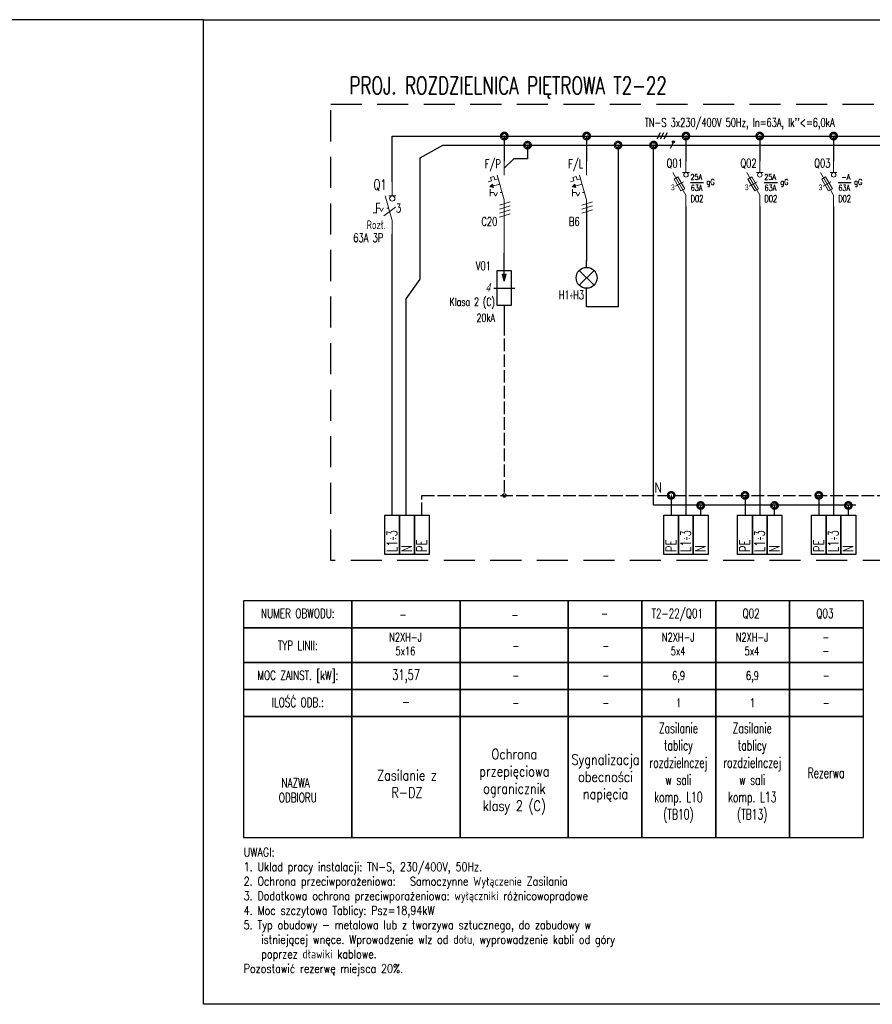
# Model space of a CAD drawing. Header units: millimetres. Extents: x -1290 to 1795, y -4192 to -1311.
# Tile 5 of 256: x -59 to 185, y -3104 to -2822. Entities that reach past the tile are written whole.
import ezdxf
from ezdxf.enums import TextEntityAlignment as Align

# ---------------------------------------------------------------- set-up
doc = ezdxf.new("R2010")
doc.units = ezdxf.units.MM
for name, pattern in [('ACAD_ISO02W100', [15, 12, -3]), ('ACAD_ISO03W100', [30, 12, -18]), ('DASHED', [19.05, 12.7, -6.35]), ('REDNIA', [0])]:
    doc.linetypes.add(name, pattern=pattern)
for name, color, linetype in [('A4_TABELKA', 255, 'Continuous'), ('L', 1, 'Continuous'), ('N', 3, 'Continuous'), ('PE', 9, 'Continuous'), ('SCHEMAT', 3, 'Continuous'), ('Symbole', 3, 'Continuous'), ('Tekst', 7, 'Continuous')]:
    doc.layers.add(name, color=color, linetype=linetype)
doc.layers.add('SCHEMAT_PROJ', color=1, linetype='Continuous', lineweight=9)
doc.styles.add('ROMANS', font='romans.shx', dxfattribs={"width": 0.8})
doc.styles.get("Standard").update_dxf_attribs({"font": 'ARIALN.TTF', "width": 0.8})

# ---------------------------------------------------------------- blocks, each defined once
blk = doc.blocks.new('689o789o')
h = blk.add_hatch(color=256)
edge = h.paths.add_edge_path()
edge.add_arc((0.34, 0.66), 0.211, 0, 360)
blk.add_line((0.34, 0.66), (-0.34, -0.66))
blk.add_circle((0.34, 0.66), 0.211)
blk = doc.blocks.new('ROZL3B')
for p, q in [((0, -4), (0, 0)), ((0, -11), (-2, -4)), ((-1, -4), (1, -4)), ((0, -11), (0, -15))]:
    blk.add_line(p, q)
at = {"color": 7}
for p, q in [((-4.53, -8.93), (-4.53, -6.08)), ((-4.53, -6.08), (-3.59, -6.08)), ((-3.61, -7.5), (-4.53, -7.5)), ((-3.61, -7.5), (-3.13, -8.47)), ((-2.64, -7.5), (-3.13, -8.47)), ((-2.41, -9.75), (0.92, -7.19)), ((-4.53, -8.89), (-5.47, -8.89))]:
    blk.add_line(p, q, dxfattribs=at)
at = {"color": 7, "linetype": 'ACAD_ISO03W100', "ltscale": 0.05}
blk.add_line((-1, -7.5), (-2.64, -7.5), dxfattribs=at)
blk.add_circle((0, -4.75), 0.75)
at = {"color": 7, "linetype": 'Continuous', "style": 'ROMANS', "width": 0.7}
blk.add_text('3', height=2.5, dxfattribs=at).set_placement((1.05, -8.74))
at = {"color": 3, "linetype": 'ACAD_ISO03W100', "style": 'ROMANS', "width": 0.7, "flags": 4}
for tag, p in [('NR_APARATU', (-10, 3)), ('TYP_APARATU1', (-10, -2.5)), ('TYP_APARATU2', (-10, -6))]:
    blk.add_attdef(tag, p, '', height=2.5, dxfattribs=at)
blk = doc.blocks.new('Żarówka')
at = {"layer": 'Symbole'}
for p, q in [((0, -2), (0, 0)), ((-2.12, -7.12), (2.12, -2.88)), ((-2.12, -2.88), (2.12, -7.12))]:
    blk.add_line(p, q, dxfattribs=at)
blk.add_circle((0, -5), 3, dxfattribs=at)
blk = doc.blocks.new('Ochronnik przepięciowy')
at = {"layer": 'Symbole'}
for p, q in [((0, -8), (0, 0)), ((0, -8), (-0.5, -6)), ((-0.5, -6), (0.5, -6)), ((-0.44, -6.25), (0.44, -6.25)), ((-0.38, -6.5), (0.38, -6.5)), ((-0.31, -6.75), (0.31, -6.75)), ((-0.25, -7), (0.25, -7)), ((-0.19, -7.25), (0.19, -7.25)), ((-0.12, -7.5), (0.12, -7.5)), ((0, -8), (0.5, -6)), ((0, -15), (0, -20))]:
    blk.add_line(p, q, dxfattribs=at)
at = {"layer": 'Symbole', "color": 5}
blk.add_line((-3, -10), (3, -10), dxfattribs=at)
at = {"layer": 'Symbole'}
blk.add_lwpolyline([(-2, -5), (2, -5), (2, -15), (-2, -15), (-2, -5)], dxfattribs=at)
at = {"layer": 'Symbole', "color": 7, "oblique": 15, "width": 0.8, "flags": 8}
blk.add_attdef('N', (-6.35, -11.05), '', height=2.5, dxfattribs=at)
blk = doc.blocks.new('Kropka')
at = {"color": 0, "const_width": 0.919}
blk.add_lwpolyline([(0.01, -0.19, 0.198912), (0.14, -0.14, 0.198912), (0.2, -0.01, 0.198912), (0.14, 0.12, 0.198912), (0.01, 0.17, 0.198912), (-0.12, 0.12, 0.198912), (-0.17, -0.01, 0.198912), (-0.12, -0.14, 0.198912), (0.01, -0.19)], format="xyb", close=True, dxfattribs=at)
blk = doc.blocks.new('1INST')
blk.add_hatch(color=3).paths.add_polyline_path([(-4.17, -7.33), (-3.07, -7.53), (-3.35, -6.57)])
for p, q in [((0, -4), (0, 0)), ((0, -11), (-2, -4)), ((0, -11), (0, -15))]:
    blk.add_line(p, q)
at = {"color": 3}
for p, q in [((-4.6, -5.83), (-3.64, -5.55)), ((-3.91, -4.59), (-2.95, -4.31)), ((-3.64, -5.55), (-3.91, -4.59)), ((-2.95, -4.31), (-2.68, -5.28)), ((-2.68, -5.28), (-1.71, -5)), ((-1.29, -6.5), (-4.17, -7.33)), ((-4, -10), (-4, -8)), ((-3.02, -8.96), (-4, -8.96)), ((-3.02, -8.96), (-2.5, -10)), ((-1.98, -8.96), (-2.5, -10))]:
    blk.add_line(p, q, dxfattribs=at)
at = {"color": 3, "linetype": 'ACAD_ISO03W100', "ltscale": 0.05}
blk.add_line((-0.58, -8.96), (-1.98, -8.96), dxfattribs=at)
at = {"color": 3}
blk.add_lwpolyline([(-4.17, -7.33), (-3.07, -7.53), (-3.35, -6.57)], close=True, dxfattribs=at)
at = {"color": 3, "linetype": 'ACAD_ISO03W100', "style": 'ROMANS', "width": 0.7}
for tag, p in [('NR_APARATU', (-1, -2)), ('TYP_APARATU', (-1, -19)), ('PRĄD_APARATU', (-1, -24))]:
    blk.add_attdef(tag, text='', height=2.5, dxfattribs=at).set_placement(p, align=Align.RIGHT)
at = {"color": 3, "linetype": 'ACAD_ISO03W100', "style": 'ROMANS', "text_generation_flag": 4, "width": 0.5}
blk.add_attdef('LICZBA_FAZ', text='', height=2, rotation=270, dxfattribs=at).set_placement((0, -11.5), align=Align.MIDDLE_LEFT)
blk = doc.blocks.new('Rozłacznik bezpiecznikowy 01')
for p, q in [((0, -5), (0, 0)), ((0, -15), (-5.77, -5)), ((-5.25, -7.9), (-3.52, -6.9)), ((-2.25, -13.1), (-5.25, -7.9)), ((-4.39, -7.4), (-1.39, -12.6)), ((-3.52, -6.9), (-0.52, -12.1)), ((-1.5, -5), (1.5, -5)), ((-0.52, -12.1), (-2.25, -13.1)), ((0, -20), (0, -15))]:
    blk.add_line(p, q)
at = {"color": 7}
blk.add_line((-4.62, -11), (-1.15, -9), dxfattribs=at)
blk.add_circle((0, -6), 1)
at = {"color": 7, "width": 0.8, "flags": 8}
blk.add_attdef('N', (-6.96, -12.84), '', height=2.5, dxfattribs=at)

msp = doc.modelspace()

# ---------------------------------------------------------------- linework, layer by layer
for p, q in [((124.44, -2853.97), (123.48, -2855.83)), ((125.47, -2853.97), (124.5, -2855.83)), ((126.47, -2853.97), (125.51, -2855.83))]:
    msp.add_line(p, q)
at = {"layer": 'A4_TABELKA'}
for points in [[(45.6, -2963.45), (49.83, -2963.45), (49.83, -2974.73), (45.6, -2974.73)], [(49.83, -2963.45), (54.06, -2963.45), (54.06, -2974.73), (49.83, -2974.73)], [(54.06, -2963.45), (58.29, -2963.45), (58.29, -2974.73), (54.06, -2974.73)], [(125.51, -2963.45), (129.74, -2963.45), (129.74, -2974.73), (125.51, -2974.73)], [(129.74, -2963.45), (133.97, -2963.45), (133.97, -2974.73), (129.74, -2974.73)], [(133.97, -2963.45), (138.2, -2963.45), (138.2, -2974.73), (133.97, -2974.73)], [(146.66, -2963.45), (150.89, -2963.45), (150.89, -2974.73), (146.66, -2974.73)], [(150.89, -2963.45), (155.12, -2963.45), (155.12, -2974.73), (150.89, -2974.73)], [(155.12, -2963.45), (159.35, -2963.45), (159.35, -2974.73), (155.12, -2974.73)], [(167.81, -2963.45), (172.04, -2963.45), (172.04, -2974.73), (167.81, -2974.73)], [(172.04, -2963.45), (176.27, -2963.45), (176.27, -2974.73), (172.04, -2974.73)], [(176.27, -2963.45), (180.5, -2963.45), (180.5, -2974.73), (176.27, -2974.73)], [(5.14, -2995.76), (36.16, -2995.76), (36.16, -2988), (5.14, -2988)], [(36.16, -2995.76), (67.18, -2995.76), (67.18, -2988), (36.16, -2988)], [(67.18, -2995.76), (98.08, -2995.76), (98.08, -2988), (67.18, -2988)], [(98.08, -2995.76), (119.23, -2995.76), (119.23, -2988), (98.08, -2988)], [(119.23, -2995.76), (140.38, -2995.76), (140.38, -2988), (119.23, -2988)], [(140.38, -2995.76), (161.53, -2995.76), (161.53, -2988), (140.38, -2988)], [(161.53, -2995.76), (182.68, -2995.76), (182.68, -2988), (161.53, -2988)], [(5.14, -3005.63), (36.16, -3005.63), (36.16, -2995.76), (5.14, -2995.76)], [(36.16, -3005.63), (67.18, -3005.63), (67.18, -2995.76), (36.16, -2995.76)], [(67.18, -3005.63), (98.08, -3005.63), (98.08, -2995.76), (67.18, -2995.76)], [(98.08, -3005.63), (119.23, -3005.63), (119.23, -2995.76), (98.08, -2995.76)], [(119.23, -3005.63), (140.38, -3005.63), (140.38, -2995.76), (119.23, -2995.76)], [(140.38, -3005.63), (161.53, -3005.63), (161.53, -2995.76), (140.38, -2995.76)], [(161.53, -3005.63), (182.68, -3005.63), (182.68, -2995.76), (161.53, -2995.76)], [(5.14, -3013.38), (36.16, -3013.38), (36.16, -3005.63), (5.14, -3005.63)], [(36.16, -3013.38), (67.18, -3013.38), (67.18, -3005.63), (36.16, -3005.63)], [(67.18, -3013.38), (98.08, -3013.38), (98.08, -3005.63), (67.18, -3005.63)], [(98.08, -3013.38), (119.23, -3013.38), (119.23, -3005.63), (98.08, -3005.63)], [(119.23, -3013.38), (140.38, -3013.38), (140.38, -3005.63), (119.23, -3005.63)], [(140.38, -3013.38), (161.53, -3013.38), (161.53, -3005.63), (140.38, -3005.63)], [(161.53, -3013.38), (182.68, -3013.38), (182.68, -3005.63), (161.53, -3005.63)], [(5.14, -3021.14), (36.16, -3021.14), (36.16, -3013.38), (5.14, -3013.38)], [(36.16, -3021.14), (67.18, -3021.14), (67.18, -3013.38), (36.16, -3013.38)], [(67.18, -3021.14), (98.08, -3021.14), (98.08, -3013.38), (67.18, -3013.38)], [(98.08, -3021.14), (119.23, -3021.14), (119.23, -3013.38), (98.08, -3013.38)], [(119.23, -3021.14), (140.38, -3021.14), (140.38, -3013.38), (119.23, -3013.38)], [(140.38, -3021.14), (161.53, -3021.14), (161.53, -3013.38), (140.38, -3013.38)], [(161.53, -3021.14), (182.68, -3021.14), (182.68, -3013.38), (161.53, -3013.38)], [(5.14, -3055.84), (36.16, -3055.84), (36.16, -3021.14), (5.14, -3021.14)], [(36.16, -3055.84), (67.18, -3055.84), (67.18, -3021.14), (36.16, -3021.14)], [(67.18, -3055.84), (98.08, -3055.84), (98.08, -3021.14), (67.18, -3021.14)], [(98.08, -3055.84), (119.23, -3055.84), (119.23, -3021.14), (98.08, -3021.14)], [(119.23, -3055.84), (140.38, -3055.84), (140.38, -3021.14), (119.23, -3021.14)], [(140.38, -3055.84), (161.53, -3055.84), (161.53, -3021.14), (140.38, -3021.14)], [(161.53, -3055.84), (182.68, -3055.84), (182.68, -3021.14), (161.53, -3021.14)]]:
    msp.add_lwpolyline(points, close=True, dxfattribs=at)
at = {"layer": 'Defpoints', "color": 2, "linetype": 'REDNIA'}
msp.add_lwpolyline([(-6.39, -2821.57), (-1290.35, -2821.57)], dxfattribs=at)
at = {"layer": 'Defpoints', "color": 6, "linetype": 'REDNIA'}
msp.add_lwpolyline([(-6.39, -2821.57), (393.61, -2821.57), (393.61, -3103.57), (-6.39, -3103.57)], close=True, dxfattribs=at)
at = {"layer": 'L'}
for p, q in [((47.72, -2854.9), (374.64, -2854.9)), ((79.81, -2854.9), (79.81, -2862.13)), ((103.4, -2854.9), (103.4, -2862.13)), ((131.86, -2854.9), (131.86, -2862.13)), ((153.01, -2854.9), (153.01, -2862.13)), ((174.16, -2854.9), (174.16, -2862.13)), ((103.4, -2874.81), (103.4, -2890.72))]:
    msp.add_line(p, q, dxfattribs=at)
at = {"layer": 'L', "color": 255, "linetype": 'DASHED', "ltscale": 0.7}
msp.add_lwpolyline([(30.07, -2845.76), (378.07, -2845.76), (378.07, -2976.43), (30.07, -2976.43)], close=True, dxfattribs=at)
at = {"layer": 'L'}
for points in [[(47.72, -2868.04), (47.72, -2854.9)], [(131.86, -2875.09), (131.86, -2963.45)], [(153.01, -2875.09), (153.01, -2963.45)], [(174.16, -2875.09), (174.16, -2963.45)], [(47.72, -2963.45), (47.72, -2883.04)]]:
    msp.add_lwpolyline(points, dxfattribs=at)
at = {"layer": 'N'}
for p, q in [((136.09, -2963.55), (136.09, -2960.73)), ((157.24, -2963.55), (157.24, -2960.73)), ((178.39, -2963.55), (178.39, -2960.73))]:
    msp.add_line(p, q, dxfattribs=at)
for points in [[(51.67, -2963.45), (51.67, -2901.54), (55.74, -2895.91), (55.74, -2861.1), (62.16, -2857.49)], [(62.16, -2857.49), (374.64, -2857.49)], [(86.44, -2857.49), (86.44, -2861.42), (82.53, -2861.42), (79.81, -2864.13)], [(112.4, -2857.49), (112.4, -2903.83), (103.4, -2903.83), (103.4, -2898.5)], [(180.51, -2960.63), (122.58, -2960.63), (122.58, -2857.49)]]:
    msp.add_lwpolyline(points, dxfattribs=at)
at = {"layer": 'PE', "linetype": 'ACAD_ISO02W100', "ltscale": 0.3}
msp.add_line((79.81, -2908.42), (79.81, -2958.13), dxfattribs=at)
at = {"layer": 'PE', "linetype": 'ACAD_ISO02W100', "ltscale": 3}
for p, q in [((127.63, -2957.81), (127.63, -2963.45)), ((148.78, -2957.81), (148.78, -2963.45)), ((169.93, -2957.81), (169.93, -2963.45))]:
    msp.add_line(p, q, dxfattribs=at)
at = {"layer": 'PE', "linetype": 'ACAD_ISO02W100', "ltscale": 0.3}
msp.add_lwpolyline([(56.18, -2963.45), (56.18, -2957.81), (374.32, -2957.81)], dxfattribs=at)
at = {"layer": 'SCHEMAT_PROJ', "linetype": 'Continuous'}
msp.add_lwpolyline([(79.81, -2875.09), (79.81, -2888.42)], dxfattribs=at)
at = {"layer": 'Symbole', "color": 7}
for p, q in [((133.13, -2868.21), (136.89, -2868.21)), ((154.28, -2868.21), (158.04, -2868.21)), ((175.43, -2868.21), (179.19, -2868.21))]:
    msp.add_line(p, q, dxfattribs=at)

# ---------------------------------------------------------------- block references
at = {"xscale": 1.41, "yscale": 1.41, "zscale": 1.41}
msp.add_blockref('689o789o', (127.78, -2857.49), dxfattribs=at)
at = {"layer": 'L', "xscale": 1.973999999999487, "yscale": 1.973999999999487, "zscale": 1.973999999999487}
for p in [(79.78, -2854.88), (103.37, -2854.88), (131.83, -2854.88), (152.98, -2854.88), (174.13, -2854.88)]:
    msp.add_blockref('Kropka', p, dxfattribs=at)
at = {"layer": 'N', "xscale": 1.973999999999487, "yscale": 1.973999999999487, "zscale": 1.973999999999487}
for p in [(86.44, -2857.49), (112.37, -2857.45), (122.55, -2857.47), (136.06, -2960.68), (157.21, -2960.68), (178.36, -2960.68)]:
    msp.add_blockref('Kropka', p, dxfattribs=at)
at = {"layer": 'PE', "linetype": 'ACAD_ISO02W100', "ltscale": 0.3}
msp.add_blockref('Kropka', (79.81, -2957.81), dxfattribs=at)
at = {"layer": 'PE', "xscale": 1.973999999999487, "yscale": 1.973999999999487, "zscale": 1.973999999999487}
for p in [(127.6, -2957.79), (148.75, -2957.79), (169.9, -2957.79)]:
    msp.add_blockref('Kropka', p, dxfattribs=at)
at = {"layer": 'SCHEMAT', "linetype": 'DASHED', "ltscale": 0.25}
ref = msp.add_blockref('Ochronnik przepięciowy', (79.81, -2888.42), dxfattribs=at)
ref.add_attrib('N', '4', (74.46, -2899.47), dxfattribs={"layer": 'Symbole', "color": 7, "height": 2.5, "oblique": 15, "width": 0.8})
at = {"layer": 'SCHEMAT_PROJ', "linetype": 'Continuous'}
ref = msp.add_blockref('1INST', (79.81, -2862.13), dxfattribs=at)
ref.add_attrib('NR_APARATU', 'F/P', dxfattribs={"layer": '0', "color": 3, "linetype": 'ACAD_ISO03W100', "height": 2.5, "style": 'ROMANS', "width": 0.7}).set_placement((78.81, -2864.13), align=Align.RIGHT)
ref.add_attrib('PRĄD_APARATU', 'C20', dxfattribs={"layer": '0', "color": 3, "linetype": 'ACAD_ISO03W100', "height": 2.5, "style": 'ROMANS', "width": 0.7}).set_placement((77.82, -2880.63), align=Align.RIGHT)
ref.add_attrib('LICZBA_FAZ', '////', dxfattribs={"layer": '0', "color": 3, "linetype": 'ACAD_ISO03W100', "height": 2, "rotation": 270, "style": 'ROMANS', "text_generation_flag": 4, "width": 0.5}).set_placement((79.81, -2873.63), align=Align.MIDDLE_LEFT)
ref = msp.add_blockref('1INST', (103.4, -2862.13), dxfattribs=at)
ref.add_attrib('NR_APARATU', 'F/L', dxfattribs={"layer": '0', "color": 3, "linetype": 'ACAD_ISO03W100', "height": 2.5, "style": 'ROMANS', "width": 0.7}).set_placement((102.4, -2864.13), align=Align.RIGHT)
ref.add_attrib('PRĄD_APARATU', 'B6', dxfattribs={"layer": '0', "color": 3, "linetype": 'ACAD_ISO03W100', "height": 2.5, "style": 'ROMANS', "width": 0.7}).set_placement((101.41, -2880.63), align=Align.RIGHT)
ref.add_attrib('LICZBA_FAZ', '///', dxfattribs={"layer": '0', "color": 3, "linetype": 'ACAD_ISO03W100', "height": 2, "rotation": 270, "style": 'ROMANS', "text_generation_flag": 4, "width": 0.5}).set_placement((103.4, -2873.63), align=Align.MIDDLE_LEFT)
at = {"layer": 'SCHEMAT_PROJ'}
ref = msp.add_blockref('Rozłacznik bezpiecznikowy 01', (131.86, -2862.13), dxfattribs=dict(at, xscale=0.6479999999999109, yscale=0.6479999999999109, zscale=0.6479999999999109))
ref.add_attrib('N', '3', (127.6, -2870.39), dxfattribs={"layer": 'Symbole', "color": 7, "height": 1.62, "width": 0.8})
ref = msp.add_blockref('Rozłacznik bezpiecznikowy 01', (153.01, -2862.13), dxfattribs=dict(at, xscale=0.6479999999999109, yscale=0.6479999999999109, zscale=0.6479999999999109))
ref.add_attrib('N', '3', (148.75, -2870.39), dxfattribs={"layer": 'Symbole', "color": 7, "height": 1.62, "width": 0.8})
ref = msp.add_blockref('Rozłacznik bezpiecznikowy 01', (174.16, -2862.13), dxfattribs=dict(at, xscale=0.6479999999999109, yscale=0.6479999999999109, zscale=0.6479999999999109))
ref.add_attrib('N', '3', (169.9, -2870.39), dxfattribs={"layer": 'Symbole', "color": 7, "height": 1.62, "width": 0.8})
ref = msp.add_blockref('ROZL3B', (47.72, -2868.04), dxfattribs=at)
ref.add_attrib('NR_APARATU', 'Q1', (42.32, -2870.32), dxfattribs={"layer": '0', "color": 3, "linetype": 'ACAD_ISO03W100', "height": 3, "style": 'ROMANS', "width": 0.7, "flags": 4})
ref.add_attrib('TYP_APARATU1', 'Rozł.', (40.38, -2881.55), dxfattribs={"layer": '0', "color": 3, "linetype": 'ACAD_ISO03W100', "height": 2.5, "style": 'ROMANS', "width": 0.7, "flags": 4})
ref.add_attrib('TYP_APARATU2', '63A 3P', (36.53, -2885.26), dxfattribs={"layer": '0', "color": 3, "linetype": 'ACAD_ISO03W100', "height": 2.5, "style": 'ROMANS', "width": 0.7, "flags": 4})
at = {"layer": 'Symbole'}
msp.add_blockref('Żarówka', (103.4, -2890.5), dxfattribs=at)

# ---------------------------------------------------------------- texts
at = {"layer": 'A4_TABELKA', "style": 'ROMANS', "width": 0.7}
for s, height, p in [("TN-S 3x230/400V 50Hz, In=63A, Ik''<=6,0kA", 2.4675, (147.26, -2852.23)), ('NUMER OBWODU:', 2.6437, (20.65, -2992.94)), ('-', 2.64, (108.52, -2992.94)), ('T2-22/Q01', 2.644, (129.37, -2992.94)), ('Q02', 2.644, (150.52, -2992.94)), ('Q03', 2.644, (171.67, -2992.94)), ('-', 2.64, (50.8, -2993.21)), ('-', 2.64, (82.88, -2993.3)), ('N2XH-J', 2.467, (51.51, -2999.67)), ('N2XH-J', 2.467, (129.64, -2999.67)), ('N2XH-J', 2.467, (150.79, -2999.67)), ('TYP LINII:', 2.644, (20.65, -3002.1)), ('-', 2.47, (171.94, -2999.67)), ('5x16', 2.467, (51.48, -3003.62)), ('-', 2.47, (83.15, -3002.12)), ('-', 2.47, (108.9, -3002.12)), ('5x4', 2.467, (129.61, -3003.62)), ('5x4', 2.467, (150.76, -3003.62)), ('-', 2.47, (171.91, -3003.62)), ('MOC ZAINST. [kW]:', 2.6437, (20.65, -3010.66)), ('31,57', 2.961, (51.67, -3010.66)), ('6,9', 2.467, (129.75, -3010.66)), ('6,9', 2.467, (150.9, -3010.66)), ('-', 2.47, (83.15, -3010.68)), ('-', 2.47, (108.9, -3010.68)), ('-', 2.47, (172.05, -3010.66)), ('ILOŚĆ ODB.:', 2.6437, (20.65, -3018.42)), ('-', 2.96, (51.67, -3018.42)), ('-', 2.47, (83.15, -3018.44)), ('-', 2.47, (108.9, -3018.44)), ('1', 2.47, (129.75, -3018.44)), ('1', 2.47, (150.9, -3018.44)), ('-', 2.47, (172.05, -3018.44)), ('NAZWA ', 2.644, (20.65, -3041.46)), ('ODBIORU', 2.644, (20.65, -3045.69))]:
    msp.add_text(s, height=height, dxfattribs=at).set_placement(p, align=Align.CENTER)
for s, height, p in [('L1÷3', 2.961, (49.13, -2974.02)), ('L1÷3', 2.961, (133.27, -2974.02)), ('L1÷3', 2.961, (154.42, -2974.02)), ('L1÷3', 2.961, (175.57, -2974.02)), ('N', 2.96, (53.36, -2974.02)), ('PE', 2.961, (57.59, -2974.02)), ('PE', 2.961, (129.04, -2974.02)), ('N', 2.96, (137.5, -2974.02)), ('PE', 2.961, (150.19, -2974.02)), ('N', 2.96, (158.65, -2974.02)), ('PE', 2.961, (171.34, -2974.02)), ('N', 2.96, (179.8, -2974.02))]:
    msp.add_text(s, height=height, rotation=90, dxfattribs=at).set_placement(p)
at = {"layer": 'A4_TABELKA', "char_height": 2.961, "attachment_point": 5, "style": 'ROMANS'}
for s, insert, width in [('{\\W0.65;Zasilanie tablicy rozdzielnczej w sali komp. L10\\P(TB10)}', (129.7, -3037.29), 17.7899), ('{\\W0.65;Zasilanie tablicy rozdzielnczej w sali komp. L13\\P(TB13)}', (150.85, -3037.29), 17.7899), ('Ochrona przepięciowa\\Pogranicznik klasy 2 (C)', (82.71, -3039.8), 27.7124), ('Sygnalizacja\\Pobecności\\Pnapięcia', (108.82, -3038.89), 24.0038), ('Zasilanie z R-DZ', (51.94, -3040.44), 24.0038), ('{\\W0.65;Rezerwa}', (172, -3037.29), 17.7899)]:
    msp.add_mtext(s, dxfattribs=dict(at, insert=insert, width=width))
at = {"layer": 'L', "color": 3, "style": 'ROMANS', "width": 0.7}
for s, p in [('25A', (133.14, -2867.46)), ('gG', (137.75, -2868.88)), ('25A', (154.29, -2867.46)), ('gG', (158.9, -2868.88)), (' -A', (175.44, -2867.46)), ('gG', (180.05, -2868.88)), ('63A', (133.22, -2870.55)), ('63A', (154.37, -2870.55)), ('63A', (175.52, -2870.55))]:
    msp.add_text(s, height=1.662, dxfattribs=at).set_placement(p)
at = {"layer": 'N', "style": 'ROMANS', "width": 0.8}
msp.add_text('N', height=2.82, dxfattribs=at).set_placement((122.82, -2956.96))
at = {"layer": 'SCHEMAT', "color": 3, "style": 'ROMANS', "width": 0.7}
for s, height, p in [('Q01', 2.5, (126.31, -2863.91)), ('Q02', 2.5, (147.46, -2863.91)), ('Q03', 2.5, (168.61, -2863.91)), ('D02', 2, (133.19, -2873.81)), ('D02', 2, (154.34, -2873.81)), ('D02', 2, (175.49, -2873.81)), ('V01', 2.5, (71.65, -2893.33))]:
    msp.add_text(s, height=height, dxfattribs=at).set_placement(p)
for s, height, p in [('Klasa 2 (C)', 2.3441, (77.14, -2903.56)), ('H1÷H3', 2.5, (102.68, -2901.64)), ('20kA', 2.344, (77.14, -2908.11))]:
    msp.add_text(s, height=height, dxfattribs=at).set_placement(p, align=Align.RIGHT)
at = {"layer": 'Symbole', "color": 4, "style": 'ROMANS', "width": 0.7}
msp.add_text('PROJ. ROZDZIELNICA PIĘTROWA T2-22', height=5, dxfattribs=at).set_placement((35.46, -2842.9))
at = {"layer": 'Tekst', "insert": (5.16, -3058.75), "char_height": 2.5, "width": 118.9779, "attachment_point": 1, "style": 'ROMANS'}
msp.add_mtext('UWAGI:\\P1. Uklad pracy instalacji: TN-S, 230/400V, 50Hz.\\P2. Ochrona przeciwporażeniowa:   Samoczynne Wyłączenie Zasilania\\P3. Dodatkowa ochrona przeciwporażeniowa: wyłączniki różnicowopradowe\\P4. Moc szczytowa Tablicy: Psz=18,94kW\\P\\pxi-2,l2;5. Typ obudowy - metalowa lub z tworzywa sztucznego, do zabudowy w istniejącej wnęce. Wprowadzenie wlz od dołu, wyprowadzenie kabli od góry poprzez dławiki kablowe. \\PPozostawić rezerwę miejsca 20%.', dxfattribs=at)

doc.saveas('drawing.dxf')
